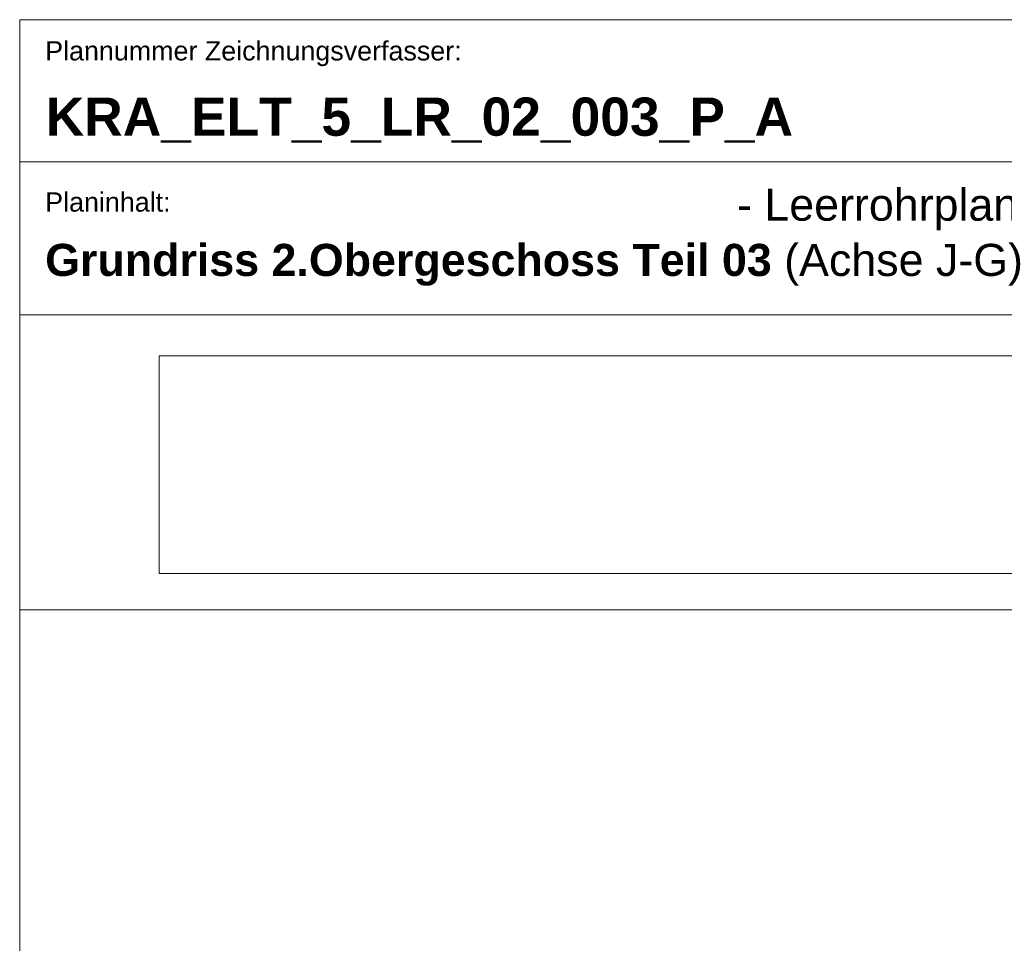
# Model space of a CAD drawing. Extents: x -620 to 300, y 62 to 1112.
# Tile 55 of 88: x 115 to 193, y 287 to 359. Entities that reach past the tile are written whole.
import ezdxf

# ---------------------------------------------------------------- set-up
doc = ezdxf.new("R2010")
doc.units = 0
for name, color, linetype, lineweight in [('iwb_Plankopf Linie', 7, 'Continuous', 13), ('iwb_Plankopf Text', 7, 'Continuous', 18), ('X_Bitmap', 7, 'Continuous', 9)]:
    doc.layers.add(name, color=color, linetype=linetype, lineweight=lineweight)
doc.styles.add('Plankopf', font='arial.ttf')
doc.styles.get("Standard").update_dxf_attribs({"font": 'ARIALN.TTF'})
picture_1 = doc.add_image_def('image1.jfif', size_in_pixel=(600, 81))

msp = doc.modelspace()

# ---------------------------------------------------------------- linework, layer by layer
at = {"layer": 'iwb_Plankopf Linie', "lineweight": 18, "ltscale": 0.18}
for p, q in [((115.353, 359.433), (115.353, 67.433)), ((295.353, 359.433), (115.353, 359.433))]:
    msp.add_line(p, q, dxfattribs=at)
at = {"layer": 'iwb_Plankopf Linie', "ltscale": 0.13}
for p, q in [((295.353, 348.273), (115.353, 348.273)), ((295.353, 336.273), (115.353, 336.273)), ((115.353, 313.112), (295.353, 313.112))]:
    msp.add_line(p, q, dxfattribs=at)

# ---------------------------------------------------------------- texts
at = {"layer": 'iwb_Plankopf Text', "ltscale": 0.18, "style": 'Plankopf'}
for s, insert, char_height, attachment_point, line_spacing_factor in [('Plannummer Zeichnungsverfasser:', (117.353, 357.746), 1.51, 1, 0.970891), ('Planinhalt:', (117.353, 345.878), 1.51045, 1, 0.970891), ('\\fArial|b1|i0|c0|p34;Grundriss 2.Obergeschoss Teil 03\\fArial|b0|i0|c0|p34; (Achse J-G)', (117.353, 340.191), 2.51722, 4, 0.996218)]:
    msp.add_mtext(s, dxfattribs=dict(at, insert=insert, char_height=char_height, attachment_point=attachment_point, line_spacing_factor=line_spacing_factor))
at = {"layer": 'iwb_Plankopf Text', "ltscale": 0.18, "insert": (117.395, 353.323), "char_height": 3, "attachment_point": 1, "line_spacing_factor": 1.002}
msp.add_mtext('{\\fArial|b1|i0;KRA_ELT_5_LR_02_003_P_A}', dxfattribs=at)
at = {"layer": 'iwb_Plankopf Text', "ltscale": 0.18, "insert": (219.368, 344.536), "char_height": 2.51722, "width": 53.70062, "attachment_point": 6, "style": 'Plankopf'}
msp.add_mtext('- Leerrohrplanung (LR) - (ELT) ', dxfattribs=at)

# ---------------------------------------------------------------- pictures from other files: only their frames are drawn
at = {"layer": 'X_Bitmap', "ltscale": 0.13}
image = msp.add_image(picture_1, insert=(126.302, 315.964), size_in_units=(126.548, 17.084), dxfattribs=at)
image.dxf.flags = 7

doc.saveas('drawing.dxf')
